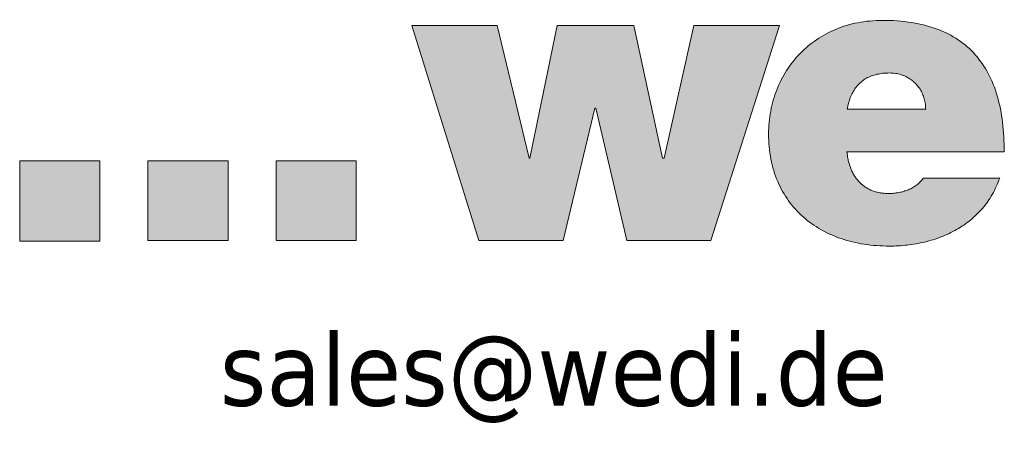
# Model space of a CAD drawing. Header units: inches. Extents: x -360 to 360, y -12 to 172.
# Tile 3 of 15: x 97 to 113, y 13 to 19. Entities that reach past the tile are written whole.
import ezdxf
from ezdxf.enums import TextEntityAlignment as Align

# ---------------------------------------------------------------- set-up
doc = ezdxf.new("R2010")
doc.units = ezdxf.units.IN
doc.header["$LTSCALE"] = 15
doc.header["$MEASUREMENT"] = 0
doc.layers.get('0').update_dxf_attribs({"lineweight": 25})
for name, color, linetype, lineweight in [('AM_BOR', 7, 'Continuous', 25), ('Ebene 1', 7, 'Continuous', 25), ('Schraffur (ISO)', 7, 'Continuous', 18), ('Titel (ISO)', 7, 'Continuous', 50)]:
    doc.layers.add(name, color=color, linetype=linetype, lineweight=lineweight)
doc.styles.add('Pfeiltext', font='verdana.ttf')
doc.styles.get("Standard").update_dxf_attribs({"font": 'verdana.ttf'})
doc.styles.add('Textstil26', font='verdana.ttf')
doc.styles.add('Textstil30', font='verdana.ttf')
doc.styles.add('Textstil32', font='verdana.ttf', dxfattribs={"width": 0.800000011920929})
doc.styles.add('Textstil69', font='verdana.ttf')
doc.styles.add('Textstil76', font='verdana.ttf')
doc.styles.add('Textstil77', font='verdana.ttf')

# ---------------------------------------------------------------- blocks, each defined once
blk = doc.blocks.new('Schriftfelder wedi Standard - Inch_Zoll ohne Toleranz')
at = {"layer": 'Schraffur (ISO)'}
h = blk.add_hatch(color=256, dxfattribs=at)
edge = h.paths.add_edge_path(flags=0)
edge.add_spline(control_points=[(-0.8261520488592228, 0.9308859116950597), (-0.8241579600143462, 0.9308877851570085), (-0.8202509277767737, 0.9306119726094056), (-0.814624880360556, 0.9293654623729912), (-0.8094322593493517, 0.9273557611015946), (-0.804719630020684, 0.9246498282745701), (-0.8005318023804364, 0.9213137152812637), (-0.7969091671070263, 0.9174090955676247), (-0.793907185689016, 0.9130132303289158), (-0.7915232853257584, 0.9081410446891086), (-0.789976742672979, 0.9030421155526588), (-0.7888676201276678, 0.8980953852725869), (-0.78929848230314, 0.8956216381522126), (-0.7886559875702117, 0.8936172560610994), (-0.789521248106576, 0.8937008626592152), (-0.7906120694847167, 0.8936385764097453), (-0.7926867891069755, 0.8936773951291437), (-0.795505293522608, 0.8936604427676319), (-0.800603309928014, 0.8936687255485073), (-0.8082088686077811, 0.8936635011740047), (-0.8183756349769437, 0.8936656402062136), (-0.8293392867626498, 0.8936646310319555), (-0.8403016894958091, 0.893666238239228), (-0.8504717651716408, 0.893661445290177), (-0.8580690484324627, 0.8936735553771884), (-0.8631802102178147, 0.8936543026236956), (-0.8659718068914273, 0.8936937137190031), (-0.8681081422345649, 0.89360346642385), (-0.8691000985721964, 0.8937482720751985), (-0.8698101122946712, 0.8936099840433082), (-0.8695963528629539, 0.8942080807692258), (-0.8695249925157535, 0.8954742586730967), (-0.8686364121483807, 0.899116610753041), (-0.8673301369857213, 0.9040067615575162), (-0.8649953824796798, 0.9095803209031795), (-0.8621264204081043, 0.914513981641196), (-0.8586673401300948, 0.9188463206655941), (-0.8546312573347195, 0.9225426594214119), (-0.8500197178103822, 0.9255873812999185), (-0.8448415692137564, 0.9279646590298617), (-0.8391036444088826, 0.9296641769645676), (-0.8328110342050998, 0.9306801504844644), (-0.8284244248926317, 0.9308837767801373), (-0.8261520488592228, 0.9308859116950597)], knot_values=[-1, -1, -1, -1, -0.9705218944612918, -0.9423438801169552, -0.915116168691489, -0.8885306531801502, -0.8623203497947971, -0.8362542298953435, -0.81012821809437, -0.7837536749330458, -0.7569448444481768, -0.7295066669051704, -0.7154766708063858, -0.7107476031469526, -0.7096778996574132, -0.703909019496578, -0.6937109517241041, -0.6795758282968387, -0.6619957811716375, -0.6184694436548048, -0.5670689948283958, -0.5117314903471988, -0.4563939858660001, -0.4049935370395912, -0.3614671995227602, -0.3438871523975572, -0.3297520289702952, -0.3195539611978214, -0.3137850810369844, -0.3127153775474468, -0.311324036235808, -0.3071444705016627, -0.2907787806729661, -0.2596290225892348, -0.2302953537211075, -0.2023696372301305, -0.1753595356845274, -0.1487009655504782, -0.1217865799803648, -0.09400495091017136, -0.06477885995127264, -0.03359195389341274, 0, 0, 0, 0], degree=3, periodic=0)
edge = h.paths.add_edge_path()
edge.add_line((-0.7077885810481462, 0.849674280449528), (-0.870103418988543, 0.8496742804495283))
edge.add_spline(control_points=[(-0.8701034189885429, 0.8496742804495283), (-0.8699466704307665, 0.8481237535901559), (-0.8696379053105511, 0.845069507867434), (-0.8687967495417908, 0.8406077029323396), (-0.867684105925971, 0.8363448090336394), (-0.8662750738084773, 0.8322983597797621), (-0.8645764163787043, 0.8284834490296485), (-0.8625866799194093, 0.8249160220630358), (-0.8603065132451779, 0.8216121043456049), (-0.8577361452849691, 0.8185880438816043), (-0.8548762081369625, 0.8158603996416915), (-0.8517276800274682, 0.813445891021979), (-0.8482919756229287, 0.8113609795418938), (-0.8445708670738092, 0.8096225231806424), (-0.8405663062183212, 0.8082443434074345), (-0.8362802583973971, 0.8072501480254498), (-0.8317143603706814, 0.8066222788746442), (-0.8285742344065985, 0.806547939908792), (-0.8269635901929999, 0.806509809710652)], knot_values=[0, 0, 0, 0, 0.01187078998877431, 0.02338321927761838, 0.03455617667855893, 0.04541550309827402, 0.05599510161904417, 0.06633797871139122, 0.07649707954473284, 0.08653574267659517, 0.09652758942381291, 0.1065557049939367, 0.1167110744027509, 0.1270903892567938, 0.1377934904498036, 0.148920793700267, 0.1605710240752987, 0.1728394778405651, 0.1728394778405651, 0.1728394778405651, 0.1728394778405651], degree=3, periodic=0)
edge.add_spline(control_points=[(-0.8269635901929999, 0.806509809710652), (-0.8261028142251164, 0.8065215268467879), (-0.824374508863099, 0.8065450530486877), (-0.821780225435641, 0.8067335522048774), (-0.8191848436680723, 0.8070344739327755), (-0.8166019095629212, 0.8074595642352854), (-0.814044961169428, 0.8080063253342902), (-0.8115275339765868, 0.8086761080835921), (-0.8090631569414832, 0.8094692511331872), (-0.8066653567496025, 0.8103863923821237), (-0.8043476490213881, 0.8114281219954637), (-0.8021235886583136, 0.8125951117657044), (-0.8000066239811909, 0.8138879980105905), (-0.7980106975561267, 0.8153077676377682), (-0.7961481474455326, 0.8168543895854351), (-0.7944375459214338, 0.8185318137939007), (-0.7928750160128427, 0.8203294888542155), (-0.7919856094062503, 0.8216364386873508), (-0.7915416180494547, 0.8222888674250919)], knot_values=[0, 0, 0, 0, 0.006558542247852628, 0.01316854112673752, 0.01980974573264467, 0.026462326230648, 0.03310723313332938, 0.03972657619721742, 0.04630403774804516, 0.05282533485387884, 0.05927874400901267, 0.06565570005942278, 0.07195147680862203, 0.07816594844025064, 0.08430441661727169, 0.09037846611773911, 0.09640678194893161, 0.1024158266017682, 0.1024158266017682, 0.1024158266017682, 0.1024158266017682], degree=3, periodic=0)
edge.add_line((-0.7915416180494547, 0.8222888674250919), (-0.7124672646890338, 0.8222888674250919))
edge.add_spline(control_points=[(-0.7124672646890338, 0.8222888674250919), (-0.7148258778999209, 0.816592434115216), (-0.7194396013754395, 0.8054495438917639), (-0.7299402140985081, 0.7909091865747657), (-0.7424330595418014, 0.7787022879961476), (-0.7568360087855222, 0.7688713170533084), (-0.7727572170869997, 0.7613289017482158), (-0.7899076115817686, 0.7560183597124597), (-0.8079878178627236, 0.7528754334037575), (-0.8289344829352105, 0.7517478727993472), (-0.8519176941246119, 0.753404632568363), (-0.8758040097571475, 0.7590987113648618), (-0.8972725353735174, 0.7685706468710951), (-0.9158740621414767, 0.781748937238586), (-0.9311165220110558, 0.7985521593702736), (-0.9424977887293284, 0.8188409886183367), (-0.9495161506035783, 0.8424236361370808), (-0.9517126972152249, 0.8671848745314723), (-0.9495980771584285, 0.891493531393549), (-0.9432542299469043, 0.9136904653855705), (-0.9330236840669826, 0.9338074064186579), (-0.9191559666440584, 0.9513632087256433), (-0.901932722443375, 0.9658697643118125), (-0.8816358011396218, 0.9768008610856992), (-0.8585649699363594, 0.9837342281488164), (-0.8319251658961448, 0.9859157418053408), (-0.8042109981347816, 0.9838880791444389), (-0.7774431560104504, 0.9773499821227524), (-0.7549921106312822, 0.9661172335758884), (-0.7369538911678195, 0.9503692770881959), (-0.7233735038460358, 0.9304147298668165), (-0.7141206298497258, 0.9066507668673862), (-0.7086593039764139, 0.8793082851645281), (-0.7080889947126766, 0.8598984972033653), (-0.7077885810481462, 0.849674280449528)], knot_values=[0, 0, 0, 0, 0.04684472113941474, 0.09163375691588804, 0.1355175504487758, 0.1793897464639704, 0.2238614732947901, 0.2692816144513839, 0.3157834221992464, 0.3633384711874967, 0.4288298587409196, 0.4906578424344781, 0.5495484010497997, 0.606551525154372, 0.663101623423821, 0.7210033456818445, 0.7823195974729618, 0.8491983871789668, 0.909267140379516, 0.9672890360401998, 1.024005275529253, 1.080171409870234, 1.136633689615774, 1.194395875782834, 1.254659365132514, 1.318824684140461, 1.396986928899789, 1.4655512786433, 1.527499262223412, 1.586410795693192, 1.646021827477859, 1.709592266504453, 1.779522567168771, 1.85736013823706, 1.85736013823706, 1.85736013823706, 1.85736013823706], degree=3, periodic=0)
for points in [[(-1.319005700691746, 0.9800104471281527), (-1.249748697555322, 0.7581393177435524), (-1.162961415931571, 0.7581393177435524), (-1.130062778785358, 0.8945390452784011), (-1.129244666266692, 0.8945390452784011), (-1.097141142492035, 0.7581393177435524), (-1.010431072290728, 0.7581393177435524), (-0.9398499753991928, 0.9800104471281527), (-1.027916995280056, 0.9800104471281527), (-1.058655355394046, 0.8428238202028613), (-1.060380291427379, 0.8428238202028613), (-1.089888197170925, 0.9800104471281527), (-1.168960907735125, 0.9800104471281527), (-1.197125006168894, 0.8428238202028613), (-1.197952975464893, 0.8428238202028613), (-1.230864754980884, 0.9800104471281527)], [(-1.640824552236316, 0.8401362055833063), (-1.723547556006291, 0.8401362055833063), (-1.723547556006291, 0.7573902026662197), (-1.640824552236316, 0.7573902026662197)], [(-1.50852195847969, 0.8401362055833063), (-1.591244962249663, 0.8401362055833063), (-1.591244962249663, 0.7581393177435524), (-1.50852195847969, 0.7581393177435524)], [(-1.376275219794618, 0.8401362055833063), (-1.376275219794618, 0.7581393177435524), (-1.458930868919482, 0.7581393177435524), (-1.458930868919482, 0.8401362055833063)]]:
    blk.add_hatch(color=256, dxfattribs=at).paths.add_polyline_path(points)
at = {"layer": 'Ebene 1', "lineweight": 5}
for p, q in [((-1.249748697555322, 0.7581393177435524), (-1.319005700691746, 0.9800104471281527)), ((-1.319005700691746, 0.9800104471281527), (-1.230864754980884, 0.9800104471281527)), ((-1.230864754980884, 0.9800104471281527), (-1.197952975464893, 0.8428238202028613)), ((-1.197125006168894, 0.8428238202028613), (-1.168960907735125, 0.9800104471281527)), ((-1.168960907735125, 0.9800104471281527), (-1.089888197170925, 0.9800104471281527)), ((-1.089888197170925, 0.9800104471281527), (-1.060380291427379, 0.8428238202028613)), ((-1.058655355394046, 0.8428238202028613), (-1.027916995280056, 0.9800104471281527)), ((-1.027916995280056, 0.9800104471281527), (-0.9398499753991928, 0.9800104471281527)), ((-0.9398499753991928, 0.9800104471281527), (-1.010431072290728, 0.7581393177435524)), ((-1.130062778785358, 0.8945390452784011), (-1.162961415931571, 0.7581393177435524)), ((-1.129244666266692, 0.8945390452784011), (-1.130062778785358, 0.8945390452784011)), ((-1.097141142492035, 0.7581393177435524), (-1.129244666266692, 0.8945390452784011)), ((-1.640824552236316, 0.8401362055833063), (-1.723547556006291, 0.8401362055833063)), ((-1.723547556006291, 0.8401362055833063), (-1.723547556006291, 0.7573902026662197)), ((-1.640824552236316, 0.7573902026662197), (-1.640824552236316, 0.8401362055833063)), ((-1.50852195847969, 0.8401362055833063), (-1.591244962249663, 0.8401362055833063)), ((-1.591244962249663, 0.8401362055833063), (-1.591244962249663, 0.7581393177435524)), ((-1.50852195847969, 0.7581393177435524), (-1.50852195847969, 0.8401362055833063)), ((-1.458930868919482, 0.8401362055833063), (-1.458930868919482, 0.7581393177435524)), ((-1.376275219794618, 0.8401362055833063), (-1.458930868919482, 0.8401362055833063)), ((-1.376275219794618, 0.7581393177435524), (-1.376275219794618, 0.8401362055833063)), ((-1.197952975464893, 0.8428238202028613), (-1.197125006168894, 0.8428238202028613)), ((-1.060380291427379, 0.8428238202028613), (-1.058655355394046, 0.8428238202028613)), ((-1.723547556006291, 0.7573902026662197), (-1.640824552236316, 0.7573902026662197)), ((-1.591244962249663, 0.7581393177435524), (-1.50852195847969, 0.7581393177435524)), ((-1.458930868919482, 0.7581393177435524), (-1.376275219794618, 0.7581393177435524)), ((-1.162961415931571, 0.7581393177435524), (-1.249748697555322, 0.7581393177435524)), ((-1.010431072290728, 0.7581393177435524), (-1.097141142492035, 0.7581393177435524))]:
    blk.add_line(p, q, dxfattribs=at)
for points in [[(-0.7077885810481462, 0.849674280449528), (-0.7095911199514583, 0.8802659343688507), (-0.7150935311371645, 0.9072420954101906), (-0.7244380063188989, 0.9304599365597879), (-0.7377667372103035, 0.9497766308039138), (-0.7552219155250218, 0.9650493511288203), (-0.7769457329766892, 0.9761352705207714), (-0.8030803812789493, 0.982891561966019), (-0.8337680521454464, 0.9851753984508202), (-0.8589170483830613, 0.9827893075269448), (-0.8816353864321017, 0.9759489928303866), (-0.9016387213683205, 0.965131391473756), (-0.9186427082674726, 0.9508134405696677), (-0.9323630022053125, 0.9334720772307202), (-0.9425152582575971, 0.9135842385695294), (-0.9488151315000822, 0.8916268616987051), (-0.9509782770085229, 0.8680768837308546), (-0.9485424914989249, 0.8418595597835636), (-0.9415163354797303, 0.8187644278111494), (-0.9303216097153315, 0.7989065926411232), (-0.9153801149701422, 0.7824011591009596), (-0.8971136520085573, 0.7693632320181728), (-0.8759440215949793, 0.7599079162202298), (-0.8522930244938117, 0.7541503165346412), (-0.8265824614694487, 0.7522055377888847), (-0.8078894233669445, 0.7532547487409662), (-0.789858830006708, 0.7564285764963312), (-0.7727921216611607, 0.7617663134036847), (-0.756990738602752, 0.7693072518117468), (-0.7427561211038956, 0.7790906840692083), (-0.7303897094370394, 0.7911559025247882), (-0.7201929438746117, 0.8055421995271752), (-0.7124672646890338, 0.8222888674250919)], [(-0.8269635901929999, 0.806509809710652), (-0.8317892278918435, 0.8067173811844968), (-0.8363348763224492, 0.807329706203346), (-0.8405996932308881, 0.8083312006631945), (-0.8445828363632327, 0.8097062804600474), (-0.8482834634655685, 0.8114393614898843), (-0.8517007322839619, 0.8135148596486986), (-0.8548338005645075, 0.8159171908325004), (-0.8576818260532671, 0.8186307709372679), (-0.8602439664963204, 0.821640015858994), (-0.8625193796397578, 0.8249293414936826), (-0.8645072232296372, 0.8284831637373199), (-0.8662066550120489, 0.8322858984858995), (-0.8676168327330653, 0.8363219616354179), (-0.8687369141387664, 0.840575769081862), (-0.8695660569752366, 0.8450317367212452), (-0.8701034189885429, 0.8496742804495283)], [(-0.8701034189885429, 0.8496742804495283), (-0.8696377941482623, 0.8496742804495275), (-0.8682805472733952, 0.8496742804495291), (-0.8660911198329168, 0.8496742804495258), (-0.8631289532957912, 0.849674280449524), (-0.8594534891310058, 0.8496742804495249), (-0.855124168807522, 0.8496742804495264), (-0.8502004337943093, 0.8496742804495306), (-0.8447417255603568, 0.8496742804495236), (-0.8324571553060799, 0.8496742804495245), (-0.8187459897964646, 0.8496742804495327), (-0.7889460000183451, 0.8496742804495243), (-0.7591460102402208, 0.8496742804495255), (-0.7454348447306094, 0.849674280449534), (-0.7331502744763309, 0.8496742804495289), (-0.7276915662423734, 0.8496742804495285), (-0.7227678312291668, 0.8496742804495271), (-0.7184385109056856, 0.849674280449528), (-0.7147630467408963, 0.8496742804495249), (-0.7118008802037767, 0.8496742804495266), (-0.709611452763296, 0.8496742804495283), (-0.7082542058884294, 0.8496742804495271), (-0.7077885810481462, 0.849674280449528)], [(-0.7915416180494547, 0.8222888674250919), (-0.7929107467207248, 0.8203595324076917), (-0.7944561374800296, 0.8185582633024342), (-0.7961641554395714, 0.816884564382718), (-0.7980211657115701, 0.8153379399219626), (-0.8000135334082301, 0.8139178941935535), (-0.8021276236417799, 0.812623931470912), (-0.8043498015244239, 0.8114555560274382), (-0.806666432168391, 0.8104122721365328), (-0.8090638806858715, 0.8094935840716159), (-0.8115285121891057, 0.8086989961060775), (-0.814046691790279, 0.8080280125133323), (-0.8166047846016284, 0.8074801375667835), (-0.8191891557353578, 0.8070548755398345), (-0.8217861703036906, 0.8067517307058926), (-0.8243821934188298, 0.806570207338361), (-0.8269635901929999, 0.806509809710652)], [(-0.7124672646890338, 0.8222888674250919), (-0.7126941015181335, 0.8222888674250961), (-0.7133553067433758, 0.8222888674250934), (-0.714421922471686, 0.8222888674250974), (-0.7158649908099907, 0.8222888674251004), (-0.7176555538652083, 0.8222888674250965), (-0.7197646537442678, 0.8222888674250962), (-0.7221633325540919, 0.8222888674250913), (-0.7248226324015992, 0.8222888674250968), (-0.7308072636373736, 0.8222888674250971), (-0.737486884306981, 0.8222888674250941), (-0.7520044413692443, 0.8222888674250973), (-0.7665219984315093, 0.8222888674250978), (-0.7732016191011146, 0.8222888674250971), (-0.7791862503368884, 0.8222888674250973), (-0.781845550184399, 0.8222888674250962), (-0.7842442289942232, 0.8222888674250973), (-0.7863533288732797, 0.8222888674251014), (-0.7881438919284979, 0.8222888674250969), (-0.7895869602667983, 0.8222888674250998), (-0.7906535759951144, 0.8222888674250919), (-0.7913147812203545, 0.8222888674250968), (-0.7915416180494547, 0.8222888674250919)]]:
    blk.add_spline(points, degree=3, dxfattribs=at)
blk.add_open_spline([(-0.8261520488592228, 0.9308859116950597), (-0.8241579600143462, 0.9308877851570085), (-0.8202509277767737, 0.9306119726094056), (-0.814624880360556, 0.9293654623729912), (-0.8094322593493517, 0.9273557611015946), (-0.804719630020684, 0.9246498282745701), (-0.8005318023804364, 0.9213137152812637), (-0.7969091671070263, 0.9174090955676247), (-0.793907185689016, 0.9130132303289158), (-0.7915232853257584, 0.9081410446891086), (-0.789976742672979, 0.9030421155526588), (-0.7888676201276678, 0.8980953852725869), (-0.78929848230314, 0.8956216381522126), (-0.7886559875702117, 0.8936172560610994), (-0.789521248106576, 0.8937008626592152), (-0.7906120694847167, 0.8936385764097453), (-0.7926867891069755, 0.8936773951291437), (-0.795505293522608, 0.8936604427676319), (-0.800603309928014, 0.8936687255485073), (-0.8082088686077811, 0.8936635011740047), (-0.8183756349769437, 0.8936656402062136), (-0.8293392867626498, 0.8936646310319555), (-0.8403016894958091, 0.893666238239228), (-0.8504717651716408, 0.893661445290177), (-0.8580690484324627, 0.8936735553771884), (-0.8631802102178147, 0.8936543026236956), (-0.8659718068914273, 0.8936937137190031), (-0.8681081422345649, 0.89360346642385), (-0.8691000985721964, 0.8937482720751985), (-0.8698101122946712, 0.8936099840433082), (-0.8695963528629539, 0.8942080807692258), (-0.8695249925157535, 0.8954742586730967), (-0.8686364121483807, 0.899116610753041), (-0.8673301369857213, 0.9040067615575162), (-0.8649953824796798, 0.9095803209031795), (-0.8621264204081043, 0.914513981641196), (-0.8586673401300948, 0.9188463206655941), (-0.8546312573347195, 0.9225426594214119), (-0.8500197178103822, 0.9255873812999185), (-0.8448415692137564, 0.9279646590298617), (-0.8391036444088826, 0.9296641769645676), (-0.8328110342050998, 0.9306801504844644), (-0.8284244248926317, 0.9308837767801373), (-0.8261520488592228, 0.9308859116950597)], degree=3, knots=[0, 0, 0, 0, 0.02947810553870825, 0.05765611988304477, 0.08488383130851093, 0.1114693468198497, 0.1376796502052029, 0.1637457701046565, 0.18987178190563, 0.2162463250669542, 0.2430551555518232, 0.2704933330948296, 0.2845233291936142, 0.2892523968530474, 0.2903221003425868, 0.296090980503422, 0.3062890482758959, 0.3204241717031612, 0.3380042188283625, 0.3815305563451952, 0.4329310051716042, 0.4882685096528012, 0.5436060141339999, 0.5950064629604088, 0.6385328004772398, 0.6561128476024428, 0.6702479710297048, 0.6804460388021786, 0.6862149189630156, 0.6872846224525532, 0.688675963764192, 0.6928555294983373, 0.7092212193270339, 0.7403709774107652, 0.7697046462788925, 0.7976303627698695, 0.8246404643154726, 0.8512990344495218, 0.8782134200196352, 0.9059950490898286, 0.9352211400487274, 0.9664080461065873, 1, 1, 1, 1], dxfattribs=at)
at = {"layer": 'AM_BOR', "color": 7}
for tag, p, height, style in [('Zeichnungsnummer_001', (-6.82040907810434, 1.946262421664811), 0.1181102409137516, 'Textstil30'), ('Artikelnummer_001', (-5.71119244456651, 1.749752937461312), 0.09792557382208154, 'Textstil69')]:
    blk.add_attdef(tag, p, '', height=height, dxfattribs=dict(at, style=style))
blk.add_attdef('TITEL_001', (-2.764382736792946, 1.806909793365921), '', height=0.09842519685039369, dxfattribs=at)
at = {"layer": 'AM_BOR', "color": 7, "style": 'Textstil69'}
blk.add_attdef('PROJEKT', text='', height=0.09792557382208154, dxfattribs=at).set_placement((-5.702182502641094, 1.652866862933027), align=Align.TOP_LEFT)
at = {"layer": 'AM_BOR', "color": 7, "style": 'Textstil32', "width": 0.8}
for tag, p in [('ERSTELLUNGSDATUM_001', (-4.533356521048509, 1.129744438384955)), ('KONSTRUKTEUR_001', (-3.701069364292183, 1.128792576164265)), ('ERSTELLUNGSDATUM_001', (-4.541182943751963, 0.9273494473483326)), ('KONSTRUKTEUR_001', (-3.701069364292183, 0.9201311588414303))]:
    blk.add_attdef(tag, p, '', height=0.07874015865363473, dxfattribs=at)
at = {"layer": 'AM_BOR', "color": 7, "style": 'Textstil32', "width": 0.7999999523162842}
for tag, p in [('KONTROLLDATUM', (-4.280922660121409, 0.7517916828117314)), ('KONTROLLIERT_VON', (-3.651001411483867, 0.7517916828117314))]:
    blk.add_attdef(tag, text='', height=0.07874015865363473, dxfattribs=at).set_placement(p, align=Align.MIDDLE_CENTER)
at = {"layer": 'Titel (ISO)', "color": 179, "true_color": 0x262659, "insert": (-1.517143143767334, 0.6159649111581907), "char_height": 0.07480314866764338, "width": 3.830222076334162, "attachment_point": 4, "style": 'Pfeiltext'}
blk.add_mtext('\\fVerdana|b0|i0;\\W0.90;\\H0.0748;sales@wedi.de', dxfattribs=at)
at = {"layer": 'Titel (ISO)', "color": 7, "style": 'Pfeiltext'}
blk.add_attdef('BESCHREIBUNG_001', (-2.782038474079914, 1.589944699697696), '', height=0.07874015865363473, dxfattribs=at)
at = {"layer": 'Titel (ISO)'}
for tag, p, height, style in [('Anfänglicher_Ansichtsmaßstab_001', (-2.539456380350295, 1.332169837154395), 0.09842519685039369, 'Textstil26'), ('REVISIONSNUMMER_001', (-2.947911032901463, -0.02143666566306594), 0.0704724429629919, 'Textstil77'), ('STATUS_001', (-2.07216607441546, -0.02460768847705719), 0.0704724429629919, 'Textstil77')]:
    blk.add_attdef(tag, p, '', height=height, dxfattribs=dict(at, style=style))
at = {"layer": 'Titel (ISO)', "style": 'Textstil69'}
blk.add_attdef('<MASSE3;>', text='', height=0.09792557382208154, dxfattribs=at).set_placement((-1.05651322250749, 1.430925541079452), align=Align.TOP_LEFT)
at = {"layer": 'Titel (ISO)', "style": 'Textstil76'}
for tag, p in [('MATERIAL', (-6.292733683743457, 1.391555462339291)), ('FIRMA', (-6.292733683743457, 0.9742326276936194)), ('Bauvorhaben', (-6.292733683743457, 0.7655712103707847))]:
    blk.add_attdef(tag, text='', height=0.07440944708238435, dxfattribs=at).set_placement(p, align=Align.TOP_CENTER)

msp = doc.modelspace()

# ---------------------------------------------------------------- block references
at = {"xscale": 15, "yscale": 15, "zscale": 15}
msp.add_blockref('Schriftfelder wedi Standard - Inch_Zoll ohne Toleranz', (123.3280132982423, 4.284148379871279), dxfattribs=at)

doc.saveas('drawing.dxf')
